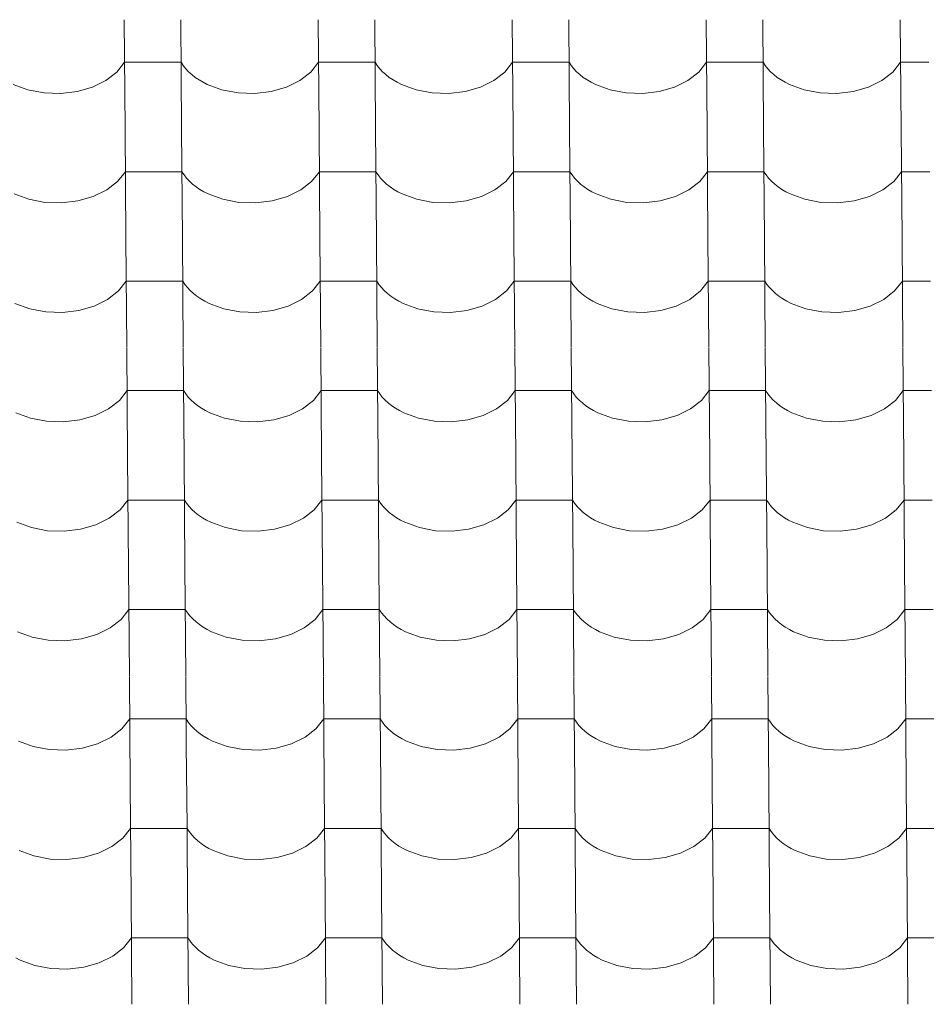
# Model space of a CAD drawing. Header units: millimetres. Extents: x -27785 to 104762, y -947 to 11132.
# Tile 57 of 146: x -13739 to -12968, y 8899 to 9735. Entities that reach past the tile are written whole.
import ezdxf

# ---------------------------------------------------------------- set-up
doc = ezdxf.new("R2010")
doc.units = ezdxf.units.MM
doc.header["$MEASUREMENT"] = 0
doc.layers.add('POHLED JIŽNÍ_1_Bourané_Výplně - Povrchové', color=7, linetype='Continuous')
doc.layers.add('POHLED JIŽNÍ_1_Konstrukce - nosné', color=7, linetype='Continuous')

# ---------------------------------------------------------------- blocks, each defined once
blk = doc.blocks.new('*X2', base_point=(-29303.7, -27473.93))
at = {"layer": 'POHLED JIŽNÍ_1_Bourané_Výplně - Povrchové', "color": 7, "linetype": 'Continuous', "lineweight": 13}
for p, q in [((-13649.87, 9735.37), (-13649.15, 9642.69)), ((-13601.84, 9735.37), (-13601.12, 9642.69)), ((-13484.88, 9735.37), (-13484.16, 9642.69)), ((-13436.84, 9735.37), (-13436.12, 9642.69)), ((-13319.88, 9735.37), (-13319.16, 9642.69)), ((-13271.85, 9735.37), (-13271.13, 9642.69)), ((-13154.89, 9735.37), (-13154.16, 9642.69)), ((-13106.85, 9735.37), (-13106.13, 9642.69)), ((-12989.89, 9735.37), (-12989.17, 9642.69)), ((-13656.19, 9690.83), (-13649.59, 9699.21)), ((-13625.57, 9699.21), (-13649.59, 9699.21)), ((-13601.56, 9699.21), (-13625.57, 9699.21)), ((-13601.56, 9699.21), (-13599.71, 9696.42)), ((-13491.2, 9690.83), (-13484.6, 9699.21)), ((-13460.58, 9699.21), (-13484.6, 9699.21)), ((-13436.56, 9699.21), (-13460.58, 9699.21)), ((-13436.56, 9699.21), (-13434.72, 9696.42)), ((-13326.2, 9690.83), (-13319.6, 9699.21)), ((-13295.58, 9699.21), (-13319.6, 9699.21)), ((-13271.57, 9699.21), (-13295.58, 9699.21)), ((-13271.57, 9699.21), (-13269.72, 9696.42)), ((-13161.21, 9690.83), (-13154.6, 9699.21)), ((-13130.59, 9699.21), (-13154.6, 9699.21)), ((-13106.57, 9699.21), (-13130.59, 9699.21)), ((-13106.57, 9699.21), (-13104.72, 9696.42)), ((-12996.21, 9690.83), (-12989.61, 9699.21)), ((-12965.59, 9699.21), (-12989.61, 9699.21)), ((-13665.45, 9683.65), (-13656.19, 9690.83)), ((-13599.71, 9696.42), (-13597.57, 9693.72)), ((-13597.57, 9693.72), (-13595.14, 9691.14)), ((-13595.14, 9691.14), (-13592.44, 9688.67)), ((-13500.45, 9683.65), (-13491.2, 9690.83)), ((-13434.72, 9696.42), (-13432.57, 9693.72)), ((-13432.57, 9693.72), (-13430.15, 9691.14)), ((-13430.15, 9691.14), (-13427.45, 9688.67)), ((-13335.46, 9683.65), (-13326.2, 9690.83)), ((-13269.72, 9696.42), (-13267.58, 9693.72)), ((-13267.58, 9693.72), (-13265.15, 9691.14)), ((-13265.15, 9691.14), (-13262.45, 9688.67)), ((-13170.46, 9683.65), (-13161.21, 9690.83)), ((-13104.72, 9696.42), (-13102.58, 9693.72)), ((-13102.58, 9693.72), (-13100.15, 9691.14)), ((-13100.15, 9691.14), (-13097.45, 9688.67)), ((-13005.46, 9683.65), (-12996.21, 9690.83)), ((-13676.88, 9678.06), (-13665.45, 9683.65)), ((-13592.44, 9688.67), (-13589.48, 9686.34)), ((-13589.48, 9686.34), (-13586.28, 9684.17)), ((-13586.28, 9684.17), (-13582.85, 9682.15)), ((-13582.85, 9682.15), (-13579.22, 9680.3)), ((-13511.89, 9678.06), (-13500.45, 9683.65)), ((-13427.45, 9688.67), (-13424.49, 9686.34)), ((-13424.49, 9686.34), (-13421.29, 9684.17)), ((-13421.29, 9684.17), (-13417.86, 9682.15)), ((-13417.86, 9682.15), (-13414.22, 9680.3)), ((-13346.89, 9678.06), (-13335.46, 9683.65)), ((-13262.45, 9688.67), (-13259.49, 9686.34)), ((-13259.49, 9686.34), (-13256.29, 9684.17)), ((-13256.29, 9684.17), (-13252.86, 9682.15)), ((-13252.86, 9682.15), (-13249.23, 9680.3)), ((-13181.89, 9678.06), (-13170.46, 9683.65)), ((-13097.45, 9688.67), (-13094.5, 9686.34)), ((-13094.5, 9686.34), (-13091.29, 9684.17)), ((-13091.29, 9684.17), (-13087.87, 9682.15)), ((-13087.87, 9682.15), (-13084.23, 9680.3)), ((-13016.9, 9678.06), (-13005.46, 9683.65)), ((-13744.21, 9680.3), (-13731.74, 9675.73)), ((-13731.74, 9675.73), (-13718.06, 9673.14)), ((-13718.06, 9673.14), (-13703.87, 9672.67)), ((-13703.87, 9672.67), (-13689.91, 9674.34)), ((-13689.91, 9674.34), (-13676.88, 9678.06)), ((-13579.22, 9680.3), (-13566.74, 9675.73)), ((-13566.74, 9675.73), (-13553.06, 9673.14)), ((-13553.06, 9673.14), (-13538.88, 9672.67)), ((-13538.88, 9672.67), (-13524.92, 9674.34)), ((-13524.92, 9674.34), (-13511.89, 9678.06)), ((-13414.22, 9680.3), (-13401.74, 9675.73)), ((-13401.74, 9675.73), (-13388.06, 9673.14)), ((-13388.06, 9673.14), (-13373.88, 9672.67)), ((-13373.88, 9672.67), (-13359.92, 9674.34)), ((-13359.92, 9674.34), (-13346.89, 9678.06)), ((-13249.23, 9680.3), (-13236.75, 9675.73)), ((-13236.75, 9675.73), (-13223.07, 9673.14)), ((-13223.07, 9673.14), (-13208.89, 9672.67)), ((-13208.89, 9672.67), (-13194.92, 9674.34)), ((-13194.92, 9674.34), (-13181.89, 9678.06)), ((-13084.23, 9680.3), (-13071.75, 9675.73)), ((-13071.75, 9675.73), (-13058.07, 9673.14)), ((-13058.07, 9673.14), (-13043.89, 9672.67)), ((-13043.89, 9672.67), (-13029.93, 9674.34)), ((-13029.93, 9674.34), (-13016.9, 9678.06)), ((-13649.15, 9642.36), (-13648.43, 9549.68)), ((-13601.12, 9642.36), (-13600.39, 9549.68)), ((-13484.15, 9642.36), (-13483.43, 9549.68)), ((-13436.12, 9642.36), (-13435.4, 9549.68)), ((-13319.16, 9642.36), (-13318.44, 9549.68)), ((-13271.12, 9642.36), (-13270.4, 9549.68)), ((-13154.16, 9642.36), (-13153.44, 9549.68)), ((-13106.13, 9642.36), (-13105.41, 9549.68)), ((-12989.17, 9642.36), (-12988.44, 9549.68)), ((-13655.47, 9597.82), (-13648.87, 9606.2)), ((-13624.85, 9606.2), (-13648.87, 9606.2)), ((-13600.83, 9606.2), (-13624.85, 9606.2)), ((-13600.83, 9606.2), (-13598.99, 9603.41)), ((-13490.48, 9597.82), (-13483.87, 9606.2)), ((-13459.86, 9606.2), (-13483.87, 9606.2)), ((-13435.84, 9606.2), (-13459.86, 9606.2)), ((-13435.84, 9606.2), (-13433.99, 9603.41)), ((-13325.48, 9597.82), (-13318.88, 9606.2)), ((-13294.86, 9606.2), (-13318.88, 9606.2)), ((-13270.84, 9606.2), (-13294.86, 9606.2)), ((-13270.84, 9606.2), (-13269, 9603.41)), ((-13160.48, 9597.82), (-13153.88, 9606.2)), ((-13129.86, 9606.2), (-13153.88, 9606.2)), ((-13105.85, 9606.2), (-13129.86, 9606.2)), ((-13105.85, 9606.2), (-13104, 9603.41)), ((-12995.49, 9597.82), (-12988.88, 9606.2)), ((-12964.87, 9606.2), (-12988.88, 9606.2)), ((-13664.73, 9590.65), (-13655.47, 9597.82)), ((-13598.99, 9603.41), (-13596.85, 9600.71)), ((-13596.85, 9600.71), (-13594.42, 9598.13)), ((-13594.42, 9598.13), (-13591.72, 9595.66)), ((-13499.73, 9590.65), (-13490.48, 9597.82)), ((-13433.99, 9603.41), (-13431.85, 9600.71)), ((-13431.85, 9600.71), (-13429.42, 9598.13)), ((-13429.42, 9598.13), (-13426.72, 9595.66)), ((-13334.73, 9590.65), (-13325.48, 9597.82)), ((-13269, 9603.41), (-13266.85, 9600.71)), ((-13266.85, 9600.71), (-13264.43, 9598.13)), ((-13264.43, 9598.13), (-13261.73, 9595.66)), ((-13169.74, 9590.65), (-13160.48, 9597.82)), ((-13104, 9603.41), (-13101.86, 9600.71)), ((-13101.86, 9600.71), (-13099.43, 9598.13)), ((-13099.43, 9598.13), (-13096.73, 9595.66)), ((-13004.74, 9590.65), (-12995.49, 9597.82)), ((-13676.16, 9585.05), (-13664.73, 9590.65)), ((-13591.72, 9595.66), (-13588.76, 9593.34)), ((-13588.76, 9593.34), (-13585.56, 9591.16)), ((-13585.56, 9591.16), (-13582.13, 9589.14)), ((-13582.13, 9589.14), (-13578.49, 9587.29)), ((-13511.16, 9585.05), (-13499.73, 9590.65)), ((-13426.72, 9595.66), (-13423.76, 9593.34)), ((-13423.76, 9593.34), (-13420.56, 9591.16)), ((-13420.56, 9591.16), (-13417.13, 9589.14)), ((-13417.13, 9589.14), (-13413.5, 9587.29)), ((-13346.17, 9585.05), (-13334.73, 9590.65)), ((-13261.73, 9595.66), (-13258.77, 9593.34)), ((-13258.77, 9593.34), (-13255.57, 9591.16)), ((-13255.57, 9591.16), (-13252.14, 9589.14)), ((-13252.14, 9589.14), (-13248.5, 9587.29)), ((-13181.17, 9585.05), (-13169.74, 9590.65)), ((-13096.73, 9595.66), (-13093.77, 9593.34)), ((-13093.77, 9593.34), (-13090.57, 9591.16)), ((-13090.57, 9591.16), (-13087.14, 9589.14)), ((-13087.14, 9589.14), (-13083.51, 9587.29)), ((-13016.17, 9585.05), (-13004.74, 9590.65)), ((-13743.49, 9587.29), (-13731.01, 9582.72)), ((-13731.01, 9582.72), (-13717.33, 9580.13)), ((-13703.15, 9579.66), (-13689.19, 9581.33)), ((-13689.19, 9581.33), (-13676.16, 9585.05)), ((-13578.49, 9587.29), (-13566.02, 9582.72)), ((-13566.02, 9582.72), (-13552.34, 9580.13)), ((-13538.15, 9579.66), (-13524.19, 9581.33)), ((-13524.19, 9581.33), (-13511.16, 9585.05)), ((-13413.5, 9587.29), (-13401.02, 9582.72)), ((-13401.02, 9582.72), (-13387.34, 9580.13)), ((-13373.16, 9579.66), (-13359.2, 9581.33)), ((-13359.2, 9581.33), (-13346.17, 9585.05)), ((-13248.5, 9587.29), (-13236.02, 9582.72)), ((-13236.02, 9582.72), (-13222.34, 9580.13)), ((-13208.16, 9579.66), (-13194.2, 9581.33)), ((-13194.2, 9581.33), (-13181.17, 9585.05)), ((-13083.51, 9587.29), (-13071.03, 9582.72)), ((-13071.03, 9582.72), (-13057.35, 9580.13)), ((-13043.17, 9579.66), (-13029.2, 9581.33)), ((-13029.2, 9581.33), (-13016.17, 9585.05)), ((-13717.33, 9580.13), (-13703.15, 9579.66)), ((-13552.34, 9580.13), (-13538.15, 9579.66)), ((-13387.34, 9580.13), (-13373.16, 9579.66)), ((-13222.34, 9580.13), (-13208.16, 9579.66)), ((-13057.35, 9580.13), (-13043.17, 9579.66)), ((-13648.43, 9549.35), (-13647.7, 9456.68)), ((-13600.39, 9549.35), (-13599.67, 9456.68)), ((-13483.43, 9549.35), (-13482.71, 9456.68)), ((-13435.4, 9549.35), (-13434.67, 9456.68)), ((-13318.43, 9549.35), (-13317.71, 9456.68)), ((-13270.4, 9549.35), (-13269.68, 9456.68)), ((-13153.44, 9549.35), (-13152.72, 9456.68)), ((-13105.4, 9549.35), (-13104.68, 9456.68)), ((-12988.44, 9549.35), (-12987.72, 9456.68)), ((-13654.75, 9504.81), (-13648.14, 9513.19)), ((-13624.13, 9513.19), (-13648.14, 9513.19)), ((-13600.11, 9513.19), (-13624.13, 9513.19)), ((-13600.11, 9513.19), (-13598.26, 9510.4)), ((-13598.26, 9510.4), (-13596.12, 9507.7)), ((-13596.12, 9507.7), (-13593.69, 9505.12)), ((-13489.75, 9504.81), (-13483.15, 9513.19)), ((-13459.13, 9513.19), (-13483.15, 9513.19)), ((-13435.11, 9513.19), (-13459.13, 9513.19)), ((-13435.11, 9513.19), (-13433.27, 9510.4)), ((-13433.27, 9510.4), (-13431.13, 9507.7)), ((-13431.13, 9507.7), (-13428.7, 9505.12)), ((-13324.76, 9504.81), (-13318.15, 9513.19)), ((-13294.14, 9513.19), (-13318.15, 9513.19)), ((-13270.12, 9513.19), (-13294.14, 9513.19)), ((-13270.12, 9513.19), (-13268.27, 9510.4)), ((-13268.27, 9510.4), (-13266.13, 9507.7)), ((-13266.13, 9507.7), (-13263.7, 9505.12)), ((-13159.76, 9504.81), (-13153.16, 9513.19)), ((-13129.14, 9513.19), (-13153.16, 9513.19)), ((-13105.12, 9513.19), (-13129.14, 9513.19)), ((-13105.12, 9513.19), (-13103.28, 9510.4)), ((-13103.28, 9510.4), (-13101.13, 9507.7)), ((-13101.13, 9507.7), (-13098.71, 9505.12)), ((-12994.76, 9504.81), (-12988.16, 9513.19)), ((-12964.14, 9513.19), (-12988.16, 9513.19)), ((-13675.43, 9492.05), (-13664, 9497.64)), ((-13664, 9497.64), (-13654.75, 9504.81)), ((-13593.69, 9505.12), (-13590.99, 9502.65)), ((-13590.99, 9502.65), (-13588.04, 9500.33)), ((-13588.04, 9500.33), (-13584.83, 9498.15)), ((-13584.83, 9498.15), (-13581.41, 9496.13)), ((-13510.44, 9492.05), (-13499.01, 9497.64)), ((-13499.01, 9497.64), (-13489.75, 9504.81)), ((-13428.7, 9505.12), (-13426, 9502.65)), ((-13426, 9502.65), (-13423.04, 9500.33)), ((-13423.04, 9500.33), (-13419.84, 9498.15)), ((-13419.84, 9498.15), (-13416.41, 9496.13)), ((-13345.44, 9492.05), (-13334.01, 9497.64)), ((-13334.01, 9497.64), (-13324.76, 9504.81)), ((-13263.7, 9505.12), (-13261, 9502.65)), ((-13261, 9502.65), (-13258.04, 9500.33)), ((-13258.04, 9500.33), (-13254.84, 9498.15)), ((-13254.84, 9498.15), (-13251.41, 9496.13)), ((-13180.45, 9492.05), (-13169.01, 9497.64)), ((-13169.01, 9497.64), (-13159.76, 9504.81)), ((-13098.71, 9505.12), (-13096.01, 9502.65)), ((-13096.01, 9502.65), (-13093.05, 9500.33)), ((-13093.05, 9500.33), (-13089.85, 9498.15)), ((-13089.85, 9498.15), (-13086.42, 9496.13)), ((-13015.45, 9492.05), (-13004.02, 9497.64)), ((-13004.02, 9497.64), (-12994.76, 9504.81)), ((-13742.77, 9494.28), (-13730.29, 9489.71)), ((-13730.29, 9489.71), (-13716.61, 9487.12)), ((-13688.46, 9488.32), (-13675.43, 9492.05)), ((-13581.41, 9496.13), (-13577.77, 9494.28)), ((-13577.77, 9494.28), (-13565.29, 9489.71)), ((-13565.29, 9489.71), (-13551.61, 9487.12)), ((-13523.47, 9488.32), (-13510.44, 9492.05)), ((-13416.41, 9496.13), (-13412.78, 9494.28)), ((-13412.78, 9494.28), (-13400.3, 9489.71)), ((-13400.3, 9489.71), (-13386.62, 9487.12)), ((-13358.47, 9488.32), (-13345.44, 9492.05)), ((-13251.41, 9496.13), (-13247.78, 9494.28)), ((-13247.78, 9494.28), (-13235.3, 9489.71)), ((-13235.3, 9489.71), (-13221.62, 9487.12)), ((-13193.48, 9488.32), (-13180.45, 9492.05)), ((-13086.42, 9496.13), (-13082.78, 9494.28)), ((-13082.78, 9494.28), (-13070.3, 9489.71)), ((-13070.3, 9489.71), (-13056.62, 9487.12)), ((-13028.48, 9488.32), (-13015.45, 9492.05)), ((-13716.61, 9487.12), (-13702.43, 9486.65)), ((-13702.43, 9486.65), (-13688.46, 9488.32)), ((-13551.61, 9487.12), (-13537.43, 9486.65)), ((-13537.43, 9486.65), (-13523.47, 9488.32)), ((-13386.62, 9487.12), (-13372.43, 9486.65)), ((-13372.43, 9486.65), (-13358.47, 9488.32)), ((-13221.62, 9487.12), (-13207.44, 9486.65)), ((-13207.44, 9486.65), (-13193.48, 9488.32)), ((-13056.62, 9487.12), (-13042.44, 9486.65)), ((-13042.44, 9486.65), (-13028.48, 9488.32)), ((-13647.7, 9456.34), (-13646.98, 9363.67)), ((-13599.67, 9456.34), (-13598.95, 9363.67)), ((-13482.71, 9456.34), (-13481.99, 9363.67)), ((-13434.67, 9456.34), (-13433.95, 9363.67)), ((-13317.71, 9456.34), (-13316.99, 9363.67)), ((-13269.68, 9456.34), (-13268.96, 9363.67)), ((-13152.71, 9456.34), (-13151.99, 9363.67)), ((-13104.68, 9456.34), (-13103.96, 9363.67)), ((-12987.72, 9456.34), (-12987, 9363.67)), ((-13654.02, 9411.8), (-13647.42, 9420.18)), ((-13623.4, 9420.18), (-13647.42, 9420.18)), ((-13599.39, 9420.18), (-13623.4, 9420.18)), ((-13599.39, 9420.18), (-13597.54, 9417.39)), ((-13597.54, 9417.39), (-13595.4, 9414.7)), ((-13595.4, 9414.7), (-13592.97, 9412.11)), ((-13489.03, 9411.8), (-13482.43, 9420.18)), ((-13458.41, 9420.18), (-13482.43, 9420.18)), ((-13434.39, 9420.18), (-13458.41, 9420.18)), ((-13434.39, 9420.18), (-13432.55, 9417.39)), ((-13432.55, 9417.39), (-13430.4, 9414.7)), ((-13430.4, 9414.7), (-13427.98, 9412.11)), ((-13324.03, 9411.8), (-13317.43, 9420.18)), ((-13293.41, 9420.18), (-13317.43, 9420.18)), ((-13269.4, 9420.18), (-13293.41, 9420.18)), ((-13269.4, 9420.18), (-13267.55, 9417.39)), ((-13267.55, 9417.39), (-13265.41, 9414.7)), ((-13265.41, 9414.7), (-13262.98, 9412.11)), ((-13159.04, 9411.8), (-13152.43, 9420.18)), ((-13128.42, 9420.18), (-13152.43, 9420.18)), ((-13104.4, 9420.18), (-13128.42, 9420.18)), ((-13104.4, 9420.18), (-13102.55, 9417.39)), ((-13102.55, 9417.39), (-13100.41, 9414.7)), ((-13100.41, 9414.7), (-13097.98, 9412.11)), ((-12994.04, 9411.8), (-12987.44, 9420.18)), ((-12963.42, 9420.18), (-12987.44, 9420.18)), ((-13663.28, 9404.63), (-13654.02, 9411.8)), ((-13592.97, 9412.11), (-13590.27, 9409.64)), ((-13590.27, 9409.64), (-13587.31, 9407.32)), ((-13587.31, 9407.32), (-13584.11, 9405.14)), ((-13584.11, 9405.14), (-13580.68, 9403.12)), ((-13498.28, 9404.63), (-13489.03, 9411.8)), ((-13427.98, 9412.11), (-13425.28, 9409.64)), ((-13425.28, 9409.64), (-13422.32, 9407.32)), ((-13422.32, 9407.32), (-13419.11, 9405.14)), ((-13419.11, 9405.14), (-13415.69, 9403.12)), ((-13333.29, 9404.63), (-13324.03, 9411.8)), ((-13262.98, 9412.11), (-13260.28, 9409.64)), ((-13260.28, 9409.64), (-13257.32, 9407.32)), ((-13257.32, 9407.32), (-13254.12, 9405.14)), ((-13254.12, 9405.14), (-13250.69, 9403.12)), ((-13168.29, 9404.63), (-13159.04, 9411.8)), ((-13097.98, 9412.11), (-13095.28, 9409.64)), ((-13095.28, 9409.64), (-13092.32, 9407.32)), ((-13092.32, 9407.32), (-13089.12, 9405.14)), ((-13089.12, 9405.14), (-13085.7, 9403.12)), ((-13003.29, 9404.63), (-12994.04, 9411.8)), ((-13742.04, 9401.27), (-13729.56, 9396.7)), ((-13729.56, 9396.7), (-13715.89, 9394.11)), ((-13687.74, 9395.31), (-13674.71, 9399.04)), ((-13674.71, 9399.04), (-13663.28, 9404.63)), ((-13580.68, 9403.12), (-13577.05, 9401.27)), ((-13577.05, 9401.27), (-13564.57, 9396.7)), ((-13564.57, 9396.7), (-13550.89, 9394.11)), ((-13522.75, 9395.31), (-13509.72, 9399.04)), ((-13509.72, 9399.04), (-13498.28, 9404.63)), ((-13415.69, 9403.12), (-13412.05, 9401.27)), ((-13412.05, 9401.27), (-13399.57, 9396.7)), ((-13399.57, 9396.7), (-13385.89, 9394.11)), ((-13357.75, 9395.31), (-13344.72, 9399.04)), ((-13344.72, 9399.04), (-13333.29, 9404.63)), ((-13250.69, 9403.12), (-13247.06, 9401.27)), ((-13247.06, 9401.27), (-13234.58, 9396.7)), ((-13234.58, 9396.7), (-13220.9, 9394.11)), ((-13192.75, 9395.31), (-13179.72, 9399.04)), ((-13179.72, 9399.04), (-13168.29, 9404.63)), ((-13085.7, 9403.12), (-13082.06, 9401.27)), ((-13082.06, 9401.27), (-13069.58, 9396.7)), ((-13069.58, 9396.7), (-13055.9, 9394.11)), ((-13027.76, 9395.31), (-13014.73, 9399.04)), ((-13014.73, 9399.04), (-13003.29, 9404.63)), ((-13715.89, 9394.11), (-13701.7, 9393.64)), ((-13701.7, 9393.64), (-13687.74, 9395.31)), ((-13550.89, 9394.11), (-13536.71, 9393.64)), ((-13536.71, 9393.64), (-13522.75, 9395.31)), ((-13385.89, 9394.11), (-13371.71, 9393.64)), ((-13371.71, 9393.64), (-13357.75, 9395.31)), ((-13220.9, 9394.11), (-13206.72, 9393.64)), ((-13206.72, 9393.64), (-13192.75, 9395.31)), ((-13055.9, 9394.11), (-13041.72, 9393.64)), ((-13041.72, 9393.64), (-13027.76, 9395.31)), ((-13646.98, 9363.33), (-13646.26, 9270.66)), ((-13598.94, 9363.33), (-13598.22, 9270.66)), ((-13481.98, 9363.33), (-13481.26, 9270.66)), ((-13433.95, 9363.33), (-13433.23, 9270.66)), ((-13316.99, 9363.33), (-13316.27, 9270.66)), ((-13268.95, 9363.33), (-13268.23, 9270.66)), ((-13151.99, 9363.33), (-13151.27, 9270.66)), ((-13103.96, 9363.33), (-13103.24, 9270.66)), ((-12986.99, 9363.33), (-12986.27, 9270.66)), ((-13653.3, 9318.79), (-13646.7, 9327.18)), ((-13622.68, 9327.18), (-13646.7, 9327.18)), ((-13598.66, 9327.18), (-13622.68, 9327.18)), ((-13598.66, 9327.18), (-13596.82, 9324.38)), ((-13596.82, 9324.38), (-13594.68, 9321.69)), ((-13594.68, 9321.69), (-13592.25, 9319.1)), ((-13488.3, 9318.79), (-13481.7, 9327.18)), ((-13457.68, 9327.18), (-13481.7, 9327.18)), ((-13433.67, 9327.18), (-13457.68, 9327.18)), ((-13433.67, 9327.18), (-13431.82, 9324.38)), ((-13431.82, 9324.38), (-13429.68, 9321.69)), ((-13429.68, 9321.69), (-13427.25, 9319.1)), ((-13323.31, 9318.79), (-13316.71, 9327.18)), ((-13292.69, 9327.18), (-13316.71, 9327.18)), ((-13268.67, 9327.18), (-13292.69, 9327.18)), ((-13268.67, 9327.18), (-13266.83, 9324.38)), ((-13266.83, 9324.38), (-13264.68, 9321.69)), ((-13264.68, 9321.69), (-13262.26, 9319.1)), ((-13158.31, 9318.79), (-13151.71, 9327.18)), ((-13127.69, 9327.18), (-13151.71, 9327.18)), ((-13103.68, 9327.18), (-13127.69, 9327.18)), ((-13103.68, 9327.18), (-13101.83, 9324.38)), ((-13101.83, 9324.38), (-13099.69, 9321.69)), ((-13099.69, 9321.69), (-13097.26, 9319.1)), ((-12993.32, 9318.79), (-12986.71, 9327.18)), ((-12962.7, 9327.18), (-12986.71, 9327.18)), ((-13662.55, 9311.62), (-13653.3, 9318.79)), ((-13592.25, 9319.1), (-13589.55, 9316.64)), ((-13589.55, 9316.64), (-13586.59, 9314.31)), ((-13586.59, 9314.31), (-13583.39, 9312.13)), ((-13497.56, 9311.62), (-13488.3, 9318.79)), ((-13427.25, 9319.1), (-13424.55, 9316.64)), ((-13424.55, 9316.64), (-13421.59, 9314.31)), ((-13421.59, 9314.31), (-13418.39, 9312.13)), ((-13332.56, 9311.62), (-13323.31, 9318.79)), ((-13262.26, 9319.1), (-13259.56, 9316.64)), ((-13259.56, 9316.64), (-13256.6, 9314.31)), ((-13256.6, 9314.31), (-13253.4, 9312.13)), ((-13167.57, 9311.62), (-13158.31, 9318.79)), ((-13097.26, 9319.1), (-13094.56, 9316.64)), ((-13094.56, 9316.64), (-13091.6, 9314.31)), ((-13091.6, 9314.31), (-13088.4, 9312.13)), ((-13002.57, 9311.62), (-12993.32, 9318.79)), ((-13741.32, 9308.26), (-13728.84, 9303.69)), ((-13687.02, 9302.3), (-13673.99, 9306.03)), ((-13673.99, 9306.03), (-13662.55, 9311.62)), ((-13583.39, 9312.13), (-13579.96, 9310.11)), ((-13579.96, 9310.11), (-13576.32, 9308.26)), ((-13576.32, 9308.26), (-13563.84, 9303.69)), ((-13522.02, 9302.3), (-13508.99, 9306.03)), ((-13508.99, 9306.03), (-13497.56, 9311.62)), ((-13418.39, 9312.13), (-13414.96, 9310.11)), ((-13414.96, 9310.11), (-13411.33, 9308.26)), ((-13411.33, 9308.26), (-13398.85, 9303.69)), ((-13357.03, 9302.3), (-13344, 9306.03)), ((-13344, 9306.03), (-13332.56, 9311.62)), ((-13253.4, 9312.13), (-13249.97, 9310.11)), ((-13249.97, 9310.11), (-13246.33, 9308.26)), ((-13246.33, 9308.26), (-13233.85, 9303.69)), ((-13192.03, 9302.3), (-13179, 9306.03)), ((-13179, 9306.03), (-13167.57, 9311.62)), ((-13088.4, 9312.13), (-13084.97, 9310.11)), ((-13084.97, 9310.11), (-13081.34, 9308.26)), ((-13081.34, 9308.26), (-13068.86, 9303.69)), ((-13027.03, 9302.3), (-13014, 9306.03)), ((-13014, 9306.03), (-13002.57, 9311.62)), ((-13728.84, 9303.69), (-13715.16, 9301.1)), ((-13715.16, 9301.1), (-13700.98, 9300.63)), ((-13700.98, 9300.63), (-13687.02, 9302.3)), ((-13563.84, 9303.69), (-13550.17, 9301.1)), ((-13550.17, 9301.1), (-13535.98, 9300.63)), ((-13535.98, 9300.63), (-13522.02, 9302.3)), ((-13398.85, 9303.69), (-13385.17, 9301.1)), ((-13385.17, 9301.1), (-13370.99, 9300.63)), ((-13370.99, 9300.63), (-13357.03, 9302.3)), ((-13233.85, 9303.69), (-13220.17, 9301.1)), ((-13220.17, 9301.1), (-13205.99, 9300.63)), ((-13205.99, 9300.63), (-13192.03, 9302.3)), ((-13068.86, 9303.69), (-13055.18, 9301.1)), ((-13055.18, 9301.1), (-13041, 9300.63)), ((-13041, 9300.63), (-13027.03, 9302.3)), ((-13646.26, 9270.32), (-13645.53, 9177.65)), ((-13598.22, 9270.32), (-13597.5, 9177.65)), ((-13481.26, 9270.32), (-13480.54, 9177.65)), ((-13433.23, 9270.32), (-13432.5, 9177.65)), ((-13316.26, 9270.32), (-13315.54, 9177.65)), ((-13268.23, 9270.32), (-13267.51, 9177.65)), ((-13151.27, 9270.32), (-13150.55, 9177.65)), ((-13103.23, 9270.32), (-13102.51, 9177.65)), ((-12986.27, 9270.32), (-12985.55, 9177.65)), ((-13652.58, 9225.78), (-13645.97, 9234.17)), ((-13621.96, 9234.17), (-13645.97, 9234.17)), ((-13597.94, 9234.17), (-13621.96, 9234.17)), ((-13597.94, 9234.17), (-13596.09, 9231.37)), ((-13596.09, 9231.37), (-13593.95, 9228.68)), ((-13487.58, 9225.78), (-13480.98, 9234.17)), ((-13456.96, 9234.17), (-13480.98, 9234.17)), ((-13432.94, 9234.17), (-13456.96, 9234.17)), ((-13432.94, 9234.17), (-13431.1, 9231.37)), ((-13431.1, 9231.37), (-13428.96, 9228.68)), ((-13322.58, 9225.78), (-13315.98, 9234.17)), ((-13291.96, 9234.17), (-13315.98, 9234.17)), ((-13267.95, 9234.17), (-13291.96, 9234.17)), ((-13267.95, 9234.17), (-13266.1, 9231.37)), ((-13266.1, 9231.37), (-13263.96, 9228.68)), ((-13157.59, 9225.78), (-13150.99, 9234.17)), ((-13126.97, 9234.17), (-13150.99, 9234.17)), ((-13102.95, 9234.17), (-13126.97, 9234.17)), ((-13102.95, 9234.17), (-13101.11, 9231.37)), ((-13101.11, 9231.37), (-13098.96, 9228.68)), ((-12992.59, 9225.78), (-12985.99, 9234.17)), ((-12961.97, 9234.17), (-12985.99, 9234.17)), ((-13661.83, 9218.61), (-13652.58, 9225.78)), ((-13593.95, 9228.68), (-13591.52, 9226.09)), ((-13591.52, 9226.09), (-13588.82, 9223.63)), ((-13588.82, 9223.63), (-13585.87, 9221.3)), ((-13585.87, 9221.3), (-13582.66, 9219.12)), ((-13496.83, 9218.61), (-13487.58, 9225.78)), ((-13428.96, 9228.68), (-13426.53, 9226.09)), ((-13426.53, 9226.09), (-13423.83, 9223.63)), ((-13423.83, 9223.63), (-13420.87, 9221.3)), ((-13420.87, 9221.3), (-13417.67, 9219.12)), ((-13331.84, 9218.61), (-13322.58, 9225.78)), ((-13263.96, 9228.68), (-13261.53, 9226.09)), ((-13261.53, 9226.09), (-13258.83, 9223.63)), ((-13258.83, 9223.63), (-13255.87, 9221.3)), ((-13255.87, 9221.3), (-13252.67, 9219.12)), ((-13166.84, 9218.61), (-13157.59, 9225.78)), ((-13098.96, 9228.68), (-13096.54, 9226.09)), ((-13096.54, 9226.09), (-13093.84, 9223.63)), ((-13093.84, 9223.63), (-13090.88, 9221.3)), ((-13090.88, 9221.3), (-13087.68, 9219.12)), ((-13001.85, 9218.61), (-12992.59, 9225.78)), ((-13740.6, 9215.25), (-13728.12, 9210.68)), ((-13686.29, 9209.29), (-13673.26, 9213.02)), ((-13673.26, 9213.02), (-13661.83, 9218.61)), ((-13582.66, 9219.12), (-13579.24, 9217.1)), ((-13579.24, 9217.1), (-13575.6, 9215.25)), ((-13575.6, 9215.25), (-13563.12, 9210.68)), ((-13521.3, 9209.29), (-13508.27, 9213.02)), ((-13508.27, 9213.02), (-13496.83, 9218.61)), ((-13417.67, 9219.12), (-13414.24, 9217.1)), ((-13414.24, 9217.1), (-13410.6, 9215.25)), ((-13410.6, 9215.25), (-13398.13, 9210.68)), ((-13356.3, 9209.29), (-13343.27, 9213.02)), ((-13343.27, 9213.02), (-13331.84, 9218.61)), ((-13252.67, 9219.12), (-13249.24, 9217.1)), ((-13249.24, 9217.1), (-13245.61, 9215.25)), ((-13245.61, 9215.25), (-13233.13, 9210.68)), ((-13191.31, 9209.29), (-13178.28, 9213.02)), ((-13178.28, 9213.02), (-13166.84, 9218.61)), ((-13087.68, 9219.12), (-13084.25, 9217.1)), ((-13084.25, 9217.1), (-13080.61, 9215.25)), ((-13080.61, 9215.25), (-13068.13, 9210.68)), ((-13026.31, 9209.29), (-13013.28, 9213.02)), ((-13013.28, 9213.02), (-13001.85, 9218.61)), ((-13728.12, 9210.68), (-13714.44, 9208.09)), ((-13714.44, 9208.09), (-13700.26, 9207.62)), ((-13700.26, 9207.62), (-13686.29, 9209.29)), ((-13563.12, 9210.68), (-13549.44, 9208.09)), ((-13549.44, 9208.09), (-13535.26, 9207.62)), ((-13535.26, 9207.62), (-13521.3, 9209.29)), ((-13398.13, 9210.68), (-13384.45, 9208.09)), ((-13384.45, 9208.09), (-13370.26, 9207.62)), ((-13370.26, 9207.62), (-13356.3, 9209.29)), ((-13233.13, 9210.68), (-13219.45, 9208.09)), ((-13219.45, 9208.09), (-13205.27, 9207.62)), ((-13205.27, 9207.62), (-13191.31, 9209.29)), ((-13068.13, 9210.68), (-13054.45, 9208.09)), ((-13054.45, 9208.09), (-13040.27, 9207.62)), ((-13040.27, 9207.62), (-13026.31, 9209.29)), ((-13645.53, 9177.31), (-13644.81, 9084.64)), ((-13597.5, 9177.31), (-13596.78, 9084.64)), ((-13480.54, 9177.31), (-13479.81, 9084.64)), ((-13432.5, 9177.31), (-13431.78, 9084.64)), ((-13315.54, 9177.31), (-13314.82, 9084.64)), ((-13267.51, 9177.31), (-13266.78, 9084.64)), ((-13150.54, 9177.31), (-13149.82, 9084.64)), ((-13102.51, 9177.31), (-13101.79, 9084.64)), ((-12985.55, 9177.31), (-12984.83, 9084.64)), ((-13651.85, 9132.77), (-13645.25, 9141.16)), ((-13621.23, 9141.16), (-13645.25, 9141.16)), ((-13597.22, 9141.16), (-13621.23, 9141.16)), ((-13597.22, 9141.16), (-13595.37, 9138.36)), ((-13595.37, 9138.36), (-13593.23, 9135.67)), ((-13486.86, 9132.77), (-13480.25, 9141.16)), ((-13456.24, 9141.16), (-13480.25, 9141.16)), ((-13432.22, 9141.16), (-13456.24, 9141.16)), ((-13432.22, 9141.16), (-13430.37, 9138.36)), ((-13430.37, 9138.36), (-13428.23, 9135.67)), ((-13321.86, 9132.77), (-13315.26, 9141.16)), ((-13291.24, 9141.16), (-13315.26, 9141.16)), ((-13267.22, 9141.16), (-13291.24, 9141.16)), ((-13267.22, 9141.16), (-13265.38, 9138.36)), ((-13265.38, 9138.36), (-13263.24, 9135.67)), ((-13156.86, 9132.77), (-13150.26, 9141.16)), ((-13126.25, 9141.16), (-13150.26, 9141.16)), ((-13102.23, 9141.16), (-13126.25, 9141.16)), ((-13102.23, 9141.16), (-13100.38, 9138.36)), ((-13100.38, 9138.36), (-13098.24, 9135.67)), ((-12991.87, 9132.77), (-12985.27, 9141.16)), ((-12961.25, 9141.16), (-12985.27, 9141.16)), ((-13661.11, 9125.6), (-13651.85, 9132.77)), ((-13593.23, 9135.67), (-13590.8, 9133.08)), ((-13590.8, 9133.08), (-13588.1, 9130.62)), ((-13588.1, 9130.62), (-13585.14, 9128.29)), ((-13496.11, 9125.6), (-13486.86, 9132.77)), ((-13428.23, 9135.67), (-13425.8, 9133.08)), ((-13425.8, 9133.08), (-13423.1, 9130.62)), ((-13423.1, 9130.62), (-13420.15, 9128.29)), ((-13331.11, 9125.6), (-13321.86, 9132.77)), ((-13263.24, 9135.67), (-13260.81, 9133.08)), ((-13260.81, 9133.08), (-13258.11, 9130.62)), ((-13258.11, 9130.62), (-13255.15, 9128.29)), ((-13166.12, 9125.6), (-13156.86, 9132.77)), ((-13098.24, 9135.67), (-13095.81, 9133.08)), ((-13095.81, 9133.08), (-13093.11, 9130.62)), ((-13093.11, 9130.62), (-13090.15, 9128.29)), ((-13001.12, 9125.6), (-12991.87, 9132.77)), ((-13739.87, 9122.24), (-13727.39, 9117.67)), ((-13672.54, 9120.01), (-13661.11, 9125.6)), ((-13585.14, 9128.29), (-13581.94, 9126.11)), ((-13581.94, 9126.11), (-13578.51, 9124.09)), ((-13578.51, 9124.09), (-13574.88, 9122.24)), ((-13574.88, 9122.24), (-13562.4, 9117.67)), ((-13507.54, 9120.01), (-13496.11, 9125.6)), ((-13420.15, 9128.29), (-13416.94, 9126.11)), ((-13416.94, 9126.11), (-13413.52, 9124.09)), ((-13413.52, 9124.09), (-13409.88, 9122.24)), ((-13409.88, 9122.24), (-13397.4, 9117.67)), ((-13342.55, 9120.01), (-13331.11, 9125.6)), ((-13255.15, 9128.29), (-13251.95, 9126.11)), ((-13251.95, 9126.11), (-13248.52, 9124.09)), ((-13248.52, 9124.09), (-13244.88, 9122.24)), ((-13244.88, 9122.24), (-13232.41, 9117.67)), ((-13177.55, 9120.01), (-13166.12, 9125.6)), ((-13090.15, 9128.29), (-13086.95, 9126.11)), ((-13086.95, 9126.11), (-13083.52, 9124.09)), ((-13083.52, 9124.09), (-13079.89, 9122.24)), ((-13079.89, 9122.24), (-13067.41, 9117.67)), ((-13012.56, 9120.01), (-13001.12, 9125.6)), ((-13727.39, 9117.67), (-13713.71, 9115.08)), ((-13713.71, 9115.08), (-13699.53, 9114.61)), ((-13699.53, 9114.61), (-13685.57, 9116.28)), ((-13685.57, 9116.28), (-13672.54, 9120.01)), ((-13562.4, 9117.67), (-13548.72, 9115.08)), ((-13548.72, 9115.08), (-13534.54, 9114.61)), ((-13534.54, 9114.61), (-13520.57, 9116.28)), ((-13520.57, 9116.28), (-13507.54, 9120.01)), ((-13397.4, 9117.67), (-13383.72, 9115.08)), ((-13383.72, 9115.08), (-13369.54, 9114.61)), ((-13369.54, 9114.61), (-13355.58, 9116.28)), ((-13355.58, 9116.28), (-13342.55, 9120.01)), ((-13232.41, 9117.67), (-13218.73, 9115.08)), ((-13218.73, 9115.08), (-13204.54, 9114.61)), ((-13204.54, 9114.61), (-13190.58, 9116.28)), ((-13190.58, 9116.28), (-13177.55, 9120.01)), ((-13067.41, 9117.67), (-13053.73, 9115.08)), ((-13053.73, 9115.08), (-13039.55, 9114.61)), ((-13039.55, 9114.61), (-13025.59, 9116.28)), ((-13025.59, 9116.28), (-13012.56, 9120.01)), ((-13644.81, 9084.3), (-13644.09, 8991.63)), ((-13596.77, 9084.3), (-13596.05, 8991.63)), ((-13479.81, 9084.3), (-13479.09, 8991.63)), ((-13431.78, 9084.3), (-13431.06, 8991.63)), ((-13314.82, 9084.3), (-13314.09, 8991.63)), ((-13266.78, 9084.3), (-13266.06, 8991.63)), ((-13149.82, 9084.3), (-13149.1, 8991.63)), ((-13101.79, 9084.3), (-13101.06, 8991.63)), ((-12984.82, 9084.3), (-12984.1, 8991.63)), ((-13651.13, 9039.76), (-13644.53, 9048.15)), ((-13620.51, 9048.15), (-13644.53, 9048.15)), ((-13596.49, 9048.15), (-13620.51, 9048.15)), ((-13596.49, 9048.15), (-13594.65, 9045.36)), ((-13594.65, 9045.36), (-13592.5, 9042.66)), ((-13486.13, 9039.76), (-13479.53, 9048.15)), ((-13455.51, 9048.15), (-13479.53, 9048.15)), ((-13431.5, 9048.15), (-13455.51, 9048.15)), ((-13431.5, 9048.15), (-13429.65, 9045.36)), ((-13429.65, 9045.36), (-13427.51, 9042.66)), ((-13321.14, 9039.76), (-13314.53, 9048.15)), ((-13290.52, 9048.15), (-13314.53, 9048.15)), ((-13266.5, 9048.15), (-13290.52, 9048.15)), ((-13266.5, 9048.15), (-13264.65, 9045.36)), ((-13264.65, 9045.36), (-13262.51, 9042.66)), ((-13156.14, 9039.76), (-13149.54, 9048.15)), ((-13125.52, 9048.15), (-13149.54, 9048.15)), ((-13101.5, 9048.15), (-13125.52, 9048.15)), ((-13101.5, 9048.15), (-13099.66, 9045.36)), ((-13099.66, 9045.36), (-13097.52, 9042.66)), ((-12991.15, 9039.76), (-12984.54, 9048.15)), ((-12960.53, 9048.15), (-12984.54, 9048.15)), ((-13660.38, 9032.59), (-13651.13, 9039.76)), ((-13592.5, 9042.66), (-13590.08, 9040.07)), ((-13590.08, 9040.07), (-13587.38, 9037.61)), ((-13587.38, 9037.61), (-13584.42, 9035.28)), ((-13495.39, 9032.59), (-13486.13, 9039.76)), ((-13427.51, 9042.66), (-13425.08, 9040.07)), ((-13425.08, 9040.07), (-13422.38, 9037.61)), ((-13422.38, 9037.61), (-13419.42, 9035.28)), ((-13330.39, 9032.59), (-13321.14, 9039.76)), ((-13262.51, 9042.66), (-13260.08, 9040.07)), ((-13260.08, 9040.07), (-13257.38, 9037.61)), ((-13257.38, 9037.61), (-13254.43, 9035.28)), ((-13165.4, 9032.59), (-13156.14, 9039.76)), ((-13097.52, 9042.66), (-13095.09, 9040.07)), ((-13095.09, 9040.07), (-13092.39, 9037.61)), ((-13092.39, 9037.61), (-13089.43, 9035.28)), ((-13000.4, 9032.59), (-12991.15, 9039.76)), ((-13739.15, 9029.24), (-13726.67, 9024.66)), ((-13671.82, 9027), (-13660.38, 9032.59)), ((-13584.42, 9035.28), (-13581.22, 9033.1)), ((-13581.22, 9033.1), (-13577.79, 9031.08)), ((-13577.79, 9031.08), (-13574.15, 9029.24)), ((-13574.15, 9029.24), (-13561.67, 9024.66)), ((-13506.82, 9027), (-13495.39, 9032.59)), ((-13419.42, 9035.28), (-13416.22, 9033.1)), ((-13416.22, 9033.1), (-13412.79, 9031.08)), ((-13412.79, 9031.08), (-13409.16, 9029.24)), ((-13409.16, 9029.24), (-13396.68, 9024.66)), ((-13341.82, 9027), (-13330.39, 9032.59)), ((-13254.43, 9035.28), (-13251.22, 9033.1)), ((-13251.22, 9033.1), (-13247.8, 9031.08)), ((-13247.8, 9031.08), (-13244.16, 9029.24)), ((-13244.16, 9029.24), (-13231.68, 9024.66)), ((-13176.83, 9027), (-13165.4, 9032.59)), ((-13089.43, 9035.28), (-13086.23, 9033.1)), ((-13086.23, 9033.1), (-13082.8, 9031.08)), ((-13082.8, 9031.08), (-13079.16, 9029.24)), ((-13079.16, 9029.24), (-13066.69, 9024.66)), ((-13011.83, 9027), (-13000.4, 9032.59)), ((-13726.67, 9024.66), (-13712.99, 9022.08)), ((-13712.99, 9022.08), (-13698.81, 9021.6)), ((-13698.81, 9021.6), (-13684.85, 9023.27)), ((-13684.85, 9023.27), (-13671.82, 9027)), ((-13561.67, 9024.66), (-13547.99, 9022.08)), ((-13547.99, 9022.08), (-13533.81, 9021.6)), ((-13533.81, 9021.6), (-13519.85, 9023.27)), ((-13519.85, 9023.27), (-13506.82, 9027)), ((-13396.68, 9024.66), (-13383, 9022.08)), ((-13383, 9022.08), (-13368.82, 9021.6)), ((-13368.82, 9021.6), (-13354.85, 9023.27)), ((-13354.85, 9023.27), (-13341.82, 9027)), ((-13231.68, 9024.66), (-13218, 9022.08)), ((-13218, 9022.08), (-13203.82, 9021.6)), ((-13203.82, 9021.6), (-13189.86, 9023.27)), ((-13189.86, 9023.27), (-13176.83, 9027)), ((-13066.69, 9024.66), (-13053.01, 9022.08)), ((-13053.01, 9022.08), (-13038.82, 9021.6)), ((-13038.82, 9021.6), (-13024.86, 9023.27)), ((-13024.86, 9023.27), (-13011.83, 9027)), ((-13644.08, 8991.3), (-13643.36, 8898.62)), ((-13596.05, 8991.3), (-13595.33, 8898.62)), ((-13479.09, 8991.3), (-13478.37, 8898.62)), ((-13431.05, 8991.3), (-13430.33, 8898.62)), ((-13314.09, 8991.3), (-13313.37, 8898.62)), ((-13266.06, 8991.3), (-13265.34, 8898.62)), ((-13149.1, 8991.3), (-13148.38, 8898.62)), ((-13101.06, 8991.3), (-13100.34, 8898.62)), ((-12984.1, 8991.3), (-12983.38, 8898.62)), ((-13650.41, 8946.75), (-13643.8, 8955.14)), ((-13619.79, 8955.14), (-13643.8, 8955.14)), ((-13595.77, 8955.14), (-13619.79, 8955.14)), ((-13595.77, 8955.14), (-13593.92, 8952.35)), ((-13485.41, 8946.75), (-13478.81, 8955.14)), ((-13454.79, 8955.14), (-13478.81, 8955.14)), ((-13430.77, 8955.14), (-13454.79, 8955.14)), ((-13430.77, 8955.14), (-13428.93, 8952.35)), ((-13320.41, 8946.75), (-13313.81, 8955.14)), ((-13289.79, 8955.14), (-13313.81, 8955.14)), ((-13265.78, 8955.14), (-13289.79, 8955.14)), ((-13265.78, 8955.14), (-13263.93, 8952.35)), ((-13155.42, 8946.75), (-13148.81, 8955.14)), ((-13124.8, 8955.14), (-13148.81, 8955.14)), ((-13100.78, 8955.14), (-13124.8, 8955.14)), ((-13100.78, 8955.14), (-13098.94, 8952.35)), ((-12990.42, 8946.75), (-12983.82, 8955.14)), ((-12959.8, 8955.14), (-12983.82, 8955.14)), ((-13659.66, 8939.58), (-13650.41, 8946.75)), ((-13593.92, 8952.35), (-13591.78, 8949.65)), ((-13591.78, 8949.65), (-13589.35, 8947.06)), ((-13589.35, 8947.06), (-13586.65, 8944.6)), ((-13494.66, 8939.58), (-13485.41, 8946.75)), ((-13428.93, 8952.35), (-13426.78, 8949.65)), ((-13426.78, 8949.65), (-13424.36, 8947.06)), ((-13424.36, 8947.06), (-13421.66, 8944.6)), ((-13329.67, 8939.58), (-13320.41, 8946.75)), ((-13263.93, 8952.35), (-13261.79, 8949.65)), ((-13261.79, 8949.65), (-13259.36, 8947.06)), ((-13259.36, 8947.06), (-13256.66, 8944.6)), ((-13164.67, 8939.58), (-13155.42, 8946.75)), ((-13098.94, 8952.35), (-13096.79, 8949.65)), ((-13096.79, 8949.65), (-13094.37, 8947.06)), ((-13094.37, 8947.06), (-13091.67, 8944.6)), ((-12999.68, 8939.58), (-12990.42, 8946.75)), ((-13742.06, 8938.07), (-13738.43, 8936.23)), ((-13671.09, 8933.99), (-13659.66, 8939.58)), ((-13586.65, 8944.6), (-13583.69, 8942.27)), ((-13583.69, 8942.27), (-13580.49, 8940.09)), ((-13580.49, 8940.09), (-13577.06, 8938.07)), ((-13577.06, 8938.07), (-13573.43, 8936.23)), ((-13506.1, 8933.99), (-13494.66, 8939.58)), ((-13421.66, 8944.6), (-13418.7, 8942.27)), ((-13418.7, 8942.27), (-13415.5, 8940.09)), ((-13415.5, 8940.09), (-13412.07, 8938.07)), ((-13412.07, 8938.07), (-13408.43, 8936.23)), ((-13341.1, 8933.99), (-13329.67, 8939.58)), ((-13256.66, 8944.6), (-13253.7, 8942.27)), ((-13253.7, 8942.27), (-13250.5, 8940.09)), ((-13250.5, 8940.09), (-13247.07, 8938.07)), ((-13247.07, 8938.07), (-13243.44, 8936.23)), ((-13176.11, 8933.99), (-13164.67, 8939.58)), ((-13091.67, 8944.6), (-13088.71, 8942.27)), ((-13088.71, 8942.27), (-13085.5, 8940.09)), ((-13085.5, 8940.09), (-13082.08, 8938.07)), ((-13082.08, 8938.07), (-13078.44, 8936.23)), ((-13011.11, 8933.99), (-12999.68, 8939.58)), ((-13738.43, 8936.23), (-13725.95, 8931.65)), ((-13725.95, 8931.65), (-13712.27, 8929.07)), ((-13712.27, 8929.07), (-13698.08, 8928.6)), ((-13698.08, 8928.6), (-13684.12, 8930.27)), ((-13684.12, 8930.27), (-13671.09, 8933.99)), ((-13573.43, 8936.23), (-13560.95, 8931.65)), ((-13560.95, 8931.65), (-13547.27, 8929.07)), ((-13547.27, 8929.07), (-13533.09, 8928.6)), ((-13533.09, 8928.6), (-13519.13, 8930.27)), ((-13519.13, 8930.27), (-13506.1, 8933.99)), ((-13408.43, 8936.23), (-13395.95, 8931.65)), ((-13395.95, 8931.65), (-13382.27, 8929.07)), ((-13382.27, 8929.07), (-13368.09, 8928.6)), ((-13368.09, 8928.6), (-13354.13, 8930.27)), ((-13354.13, 8930.27), (-13341.1, 8933.99)), ((-13243.44, 8936.23), (-13230.96, 8931.65)), ((-13230.96, 8931.65), (-13217.28, 8929.07)), ((-13217.28, 8929.07), (-13203.1, 8928.6)), ((-13203.1, 8928.6), (-13189.13, 8930.27)), ((-13189.13, 8930.27), (-13176.11, 8933.99)), ((-13078.44, 8936.23), (-13065.96, 8931.65)), ((-13065.96, 8931.65), (-13052.28, 8929.07)), ((-13052.28, 8929.07), (-13038.1, 8928.6)), ((-13038.1, 8928.6), (-13024.14, 8930.27)), ((-13024.14, 8930.27), (-13011.11, 8933.99))]:
    blk.add_line(p, q, dxfattribs=at)

msp = doc.modelspace()

# ---------------------------------------------------------------- block references
at = {"layer": 'POHLED JIŽNÍ_1_Konstrukce - nosné', "color": 9, "linetype": 'Continuous', "lineweight": 13}
msp.add_blockref('*X2', (-29303.7, -27473.93), dxfattribs=at)

doc.saveas('drawing.dxf')
